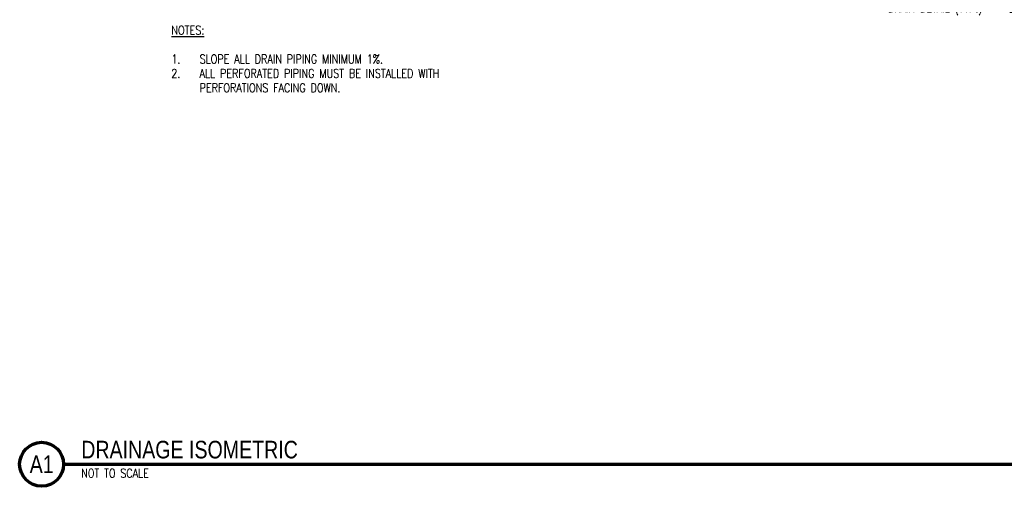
# Model space of a CAD drawing. Header units: inches. Extents: x 175 to 32888, y -1032 to 703.
# Tile 1 of 44: x 185 to 1528, y -1032 to -396. Entities that reach past the tile are written whole.
import ezdxf
from ezdxf import colors
from ezdxf.entities.mleader import LeaderData, LeaderLine
from ezdxf.enums import TextEntityAlignment as Align
from ezdxf.math import Vec2, Vec3

# ---------------------------------------------------------------- set-up
doc = ezdxf.new("R2010")
doc.units = ezdxf.units.IN
doc.header["$LTSCALE"] = 0.5
doc.header["$MEASUREMENT"] = 0
for name, color, linetype in [('S-ANNO-DIMS', 1, 'Continuous'), ('S-ANNO-SYMB', 2, 'Continuous'), ('S-ANNO-TEXT', 2, 'Continuous')]:
    doc.layers.add(name, color=color, linetype=linetype)
doc.styles.add('Annotative', font='romans.shx', dxfattribs={"width": 0.8, "height": 0.125})
doc.styles.add('Arial', font='romans.shx', dxfattribs={"width": 0.8})
doc.styles.add('TITLES', font='swiss.ttf', dxfattribs={"width": 0.8, "height": 0.25})

# ---------------------------------------------------------------- blocks, each defined once
blk = doc.blocks.new('*U64')
at = {"linetype": 'Continuous', "lineweight": 70}
blk.add_line((1.125, 0.625), (29.5, 0.625), dxfattribs=at)
at = {"lineweight": 70}
blk.add_circle((0.812, 0.625), 0.312, dxfattribs=at)
at = {"style": 'Arial'}
blk.add_attdef('DRAWING_AREA_TITLE', text='', height=0.187, dxfattribs=at).set_placement((1.374, 0.634), align=Align.BOTTOM_LEFT)
blk.add_attdef('X#', text='', height=0.187, dxfattribs=at).set_placement((0.812, 0.625), align=Align.MIDDLE_CENTER)
blk.add_attdef('SCALE:', text='', height=0.0938, dxfattribs=at).set_placement((1.374, 0.561), align=Align.TOP_LEFT)

msp = doc.modelspace()

# ---------------------------------------------------------------- block references
at = {"layer": 'S-ANNO-SYMB', "lineweight": -3}
ref = msp.add_blockref('*U64', (136.8, -1062.2), dxfattribs=dict(at, xscale=96, yscale=96, zscale=96))
ref.add_attrib('SCALE:', 'NOT TO SCALE', dxfattribs={"layer": '0', "height": 12, "style": 'Annotative', "width": 0.796875}).set_placement((268.8, -1008.4), align=Align.TOP_LEFT)
ref.add_attrib('DRAWING_AREA_TITLE', 'DRAINAGE ISOMETRIC', dxfattribs={"layer": '0', "height": 24, "style": 'TITLES', "width": 0.796875}).set_placement((268.8, -1001.4), align=Align.BOTTOM_LEFT)
ref.add_attrib('X#', 'A1', dxfattribs={"layer": '0', "height": 24, "style": 'TITLES', "width": 0.796875}).set_placement((214.8, -1002.2), align=Align.MIDDLE_CENTER)

# ---------------------------------------------------------------- texts
at = {"layer": 'S-ANNO-TEXT', "lineweight": -3, "insert": (391.7, -404.4), "char_height": 12, "width": 433.892, "attachment_point": 1, "line_spacing_factor": 0.981704, "style": 'Annotative', "bg_fill": 2}
msp.add_mtext('\\pxt3.2,6.4,9.6,12.8,16,19.2,22.4,25.6,28.8,32,35.2,38.4,41.6,44.8,48,51.2,54.4,57.6,60.8,64,67.2,70.4,73.6,76.8,80,83.2,86.4,89.6,92.8,96,99.2,102.4;{\\LNOTES:\\P}\\P\\pi-3.2,l3.2;1.^ISLOPE ALL DRAIN PIPING MINIMUM 1%.\\P2.^IALL PERFORATED PIPING MUST BE INSTALLED WITH PERFORATIONS FACING DOWN.', dxfattribs=at)

# ---------------------------------------------------------------- leaders
at = {"layer": 'S-ANNO-DIMS', "lineweight": -3}
ml = msp.add_multileader_mtext('Standard', dxfattribs=at)
ml.set_content('REF: A3/S-504 FOR\\PTRENCH AT MAGAZINE\\PDRAIN DETAIL (TYP.)', color=2, style='Annotative')
ml.set_leader_properties()
ml.build(insert=Vec2(0, 0))
ml.multileader.update_dxf_attribs({"text_right_attachment_type": 3, "dogleg_length": 0.125, "arrow_head_size": 17.3, "scale": 96})
ctx = ml.context
ctx.base_point, ctx.scale, ctx.char_height, ctx.arrow_head_size, ctx.landing_gap_size, ctx.plane_origin = Vec3(1359.8, -341.7), 96, 12, 17.3, 9, Vec3(1285.9, -368.8)
ctx.right_attachment = 3
notes = []
notes.append((ctx, [(1, (1, 1, 0), (1547.1, -386.2), (-1, 0), 12, [(0, [(1618.3, -289.9)], 0, [])])]))
ctx.mtext.insert, ctx.mtext.flow_direction = Vec3(1368.8, -333.7), 5
for ctx, leaders in notes:
    for number, flags, end, landing, length, lines in leaders:
        leader = LeaderData()
        leader.index, (leader.has_last_leader_line, leader.has_dogleg_vector, leader.attachment_direction) = number, flags
        leader.last_leader_point, leader.dogleg_vector, leader.dogleg_length = Vec3(end), Vec3(landing), length
        for number, points, colour, breaks in lines:
            line = LeaderLine()
            line.index, line.vertices, line.color, line.breaks = number, Vec3.list(points), colors.encode_raw_color(colour), breaks
            leader.lines.append(line)
        ctx.leaders.append(leader)

doc.saveas('drawing.dxf')
